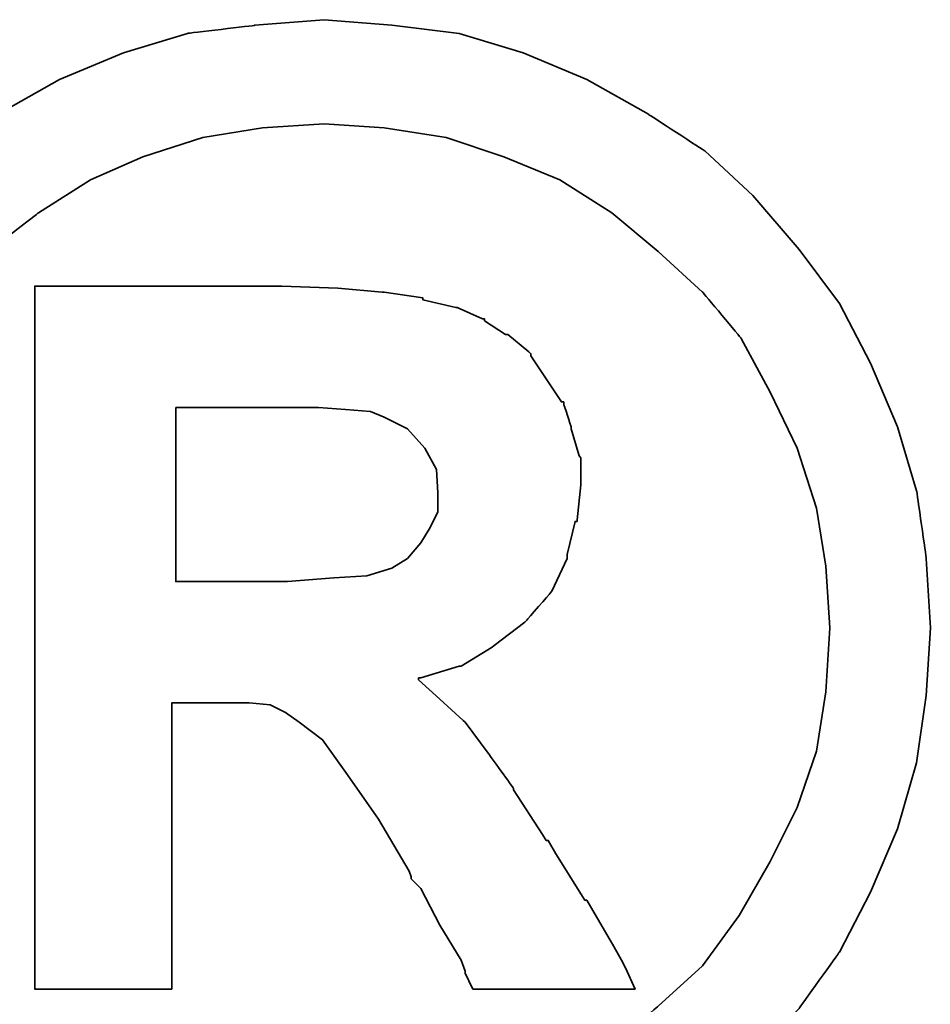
# Model space of a CAD drawing. Header units: millimetres. Extents: x 730 to 1015, y 385 to 481.
# Tile 13 of 47: x 937.608 to 937.802, y 411.982 to 412.193. Entities that reach past the tile are written whole.
import ezdxf

# ---------------------------------------------------------------- set-up
doc = ezdxf.new("R2010")
doc.units = ezdxf.units.MM
doc.header["$LTSCALE"] = 0.15
doc.layers.add('DIM', color=4, linetype='CONTINUOUS')
doc.layers.add('layer 1', color=7, linetype='CONTINUOUS')

# ---------------------------------------------------------------- blocks, each defined once
blk = doc.blocks.new('TBI MOTION logo(完整正式版)')
at = {"layer": 'layer 1', "color": 22, "lineweight": 35}
for points, knots in [([(-91.89366, 20.43624), (-91.89366, 20.43624), (-91.91351, 20.77862), (-91.91351, 20.77862), (-91.91351, 20.77862), (-91.91351, 20.77862), (-91.96114, 21.11206), (-91.96114, 21.11206), (-91.96114, 21.11206), (-91.96114, 21.11206), (-92.05641, 21.42764), (-92.05641, 21.42764), (-92.05641, 21.42764), (-92.05641, 21.42764), (-92.18939, 21.74124), (-92.18939, 21.74124), (-92.18939, 21.74124), (-92.18939, 21.74124), (-92.34222, 22.03697), (-92.34222, 22.03697), (-92.34222, 22.03697), (-92.34222, 22.03697), (-92.5407, 22.30294), (-92.5407, 22.30294), (-92.5407, 22.30294), (-92.5407, 22.30294), (-92.76895, 22.5689), (-92.76895, 22.5689), (-92.76895, 22.5689), (-92.76895, 22.5689), (-93.00713, 22.78921), (-93.00713, 22.78921), (-93.00713, 22.78921), (-93.00713, 22.78921), (-93.285, 22.96982), (-93.285, 22.96982), (-93.285, 22.96982), (-93.285, 22.96982), (-93.58867, 23.14051), (-93.58867, 23.14051), (-93.58867, 23.14051), (-93.58867, 23.14051), (-93.90227, 23.2735), (-93.90227, 23.2735), (-93.90227, 23.2735), (-93.90227, 23.2735), (-94.21785, 23.36877), (-94.21785, 23.36877), (-94.21785, 23.36877), (-94.21785, 23.36877), (-94.55129, 23.40846), (-94.55129, 23.40846), (-94.55129, 23.40846), (-94.55129, 23.40846), (-94.88474, 23.43625), (-94.88474, 23.43625), (-94.88474, 23.43625), (-94.88474, 23.43625), (-95.22612, 23.40846), (-95.22612, 23.40846), (-95.22612, 23.40846), (-95.22612, 23.40846), (-95.55956, 23.36877), (-95.55956, 23.36877), (-95.55956, 23.36877), (-95.55956, 23.36877), (-95.87515, 23.2735), (-95.87515, 23.2735), (-95.87515, 23.2735), (-95.87515, 23.2735), (-96.18973, 23.14051), (-96.18973, 23.14051), (-96.18973, 23.14051), (-96.18973, 23.14051), (-96.4944, 22.96982), (-96.4944, 22.96982), (-96.4944, 22.96982), (-96.4944, 22.96982), (-96.77028, 22.78921), (-96.77028, 22.78921), (-96.77028, 22.78921), (-96.77028, 22.78921), (-97.00846, 22.5689), (-97.00846, 22.5689), (-97.00846, 22.5689), (-97.00846, 22.5689), (-97.23671, 22.30294), (-97.23671, 22.30294), (-97.23671, 22.30294), (-97.23671, 22.30294), (-97.43618, 22.03697), (-97.43618, 22.03697), (-97.43618, 22.03697), (-97.43618, 22.03697), (-97.58901, 21.74124), (-97.58901, 21.74124), (-97.58901, 21.74124), (-97.58901, 21.74124), (-97.72298, 21.42764), (-97.72298, 21.42764), (-97.72298, 21.42764), (-97.72298, 21.42764), (-97.81825, 21.11206), (-97.81825, 21.11206), (-97.81825, 21.11206), (-97.81825, 21.11206), (-97.86589, 20.77862), (-97.86589, 20.77862), (-97.86589, 20.77862), (-97.86589, 20.77862), (-97.88375, 20.43624), (-97.88375, 20.43624), (-97.88375, 20.43624), (-97.88375, 20.43624), (-97.86589, 20.1028), (-97.86589, 20.1028), (-97.86589, 20.1028), (-97.86589, 20.1028), (-97.81825, 19.77035), (-97.81825, 19.77035), (-97.81825, 19.77035), (-97.81825, 19.77035), (-97.72298, 19.44583), (-97.72298, 19.44583), (-97.72298, 19.44583), (-97.72298, 19.44583), (-97.58901, 19.13224), (-97.58901, 19.13224), (-97.58901, 19.13224), (-97.58901, 19.13224), (-97.43618, 18.83749), (-97.43618, 18.83749), (-97.43618, 18.83749), (-97.43618, 18.83749), (-97.23671, 18.55963), (-97.23671, 18.55963), (-97.23671, 18.55963), (-97.23671, 18.55963), (-97.00846, 18.32145), (-97.00846, 18.32145), (-97.00846, 18.32145), (-97.00846, 18.32145), (-96.77028, 18.0932), (-96.77028, 18.0932), (-96.77028, 18.0932), (-96.77028, 18.0932), (-96.4944, 17.88381), (-96.4944, 17.88381), (-96.4944, 17.88381), (-96.4944, 17.88381), (-96.18973, 17.72205), (-96.18973, 17.72205), (-96.18973, 17.72205), (-96.18973, 17.72205), (-95.87515, 17.58906), (-95.87515, 17.58906), (-95.87515, 17.58906), (-95.87515, 17.58906), (-95.55956, 17.4938), (-95.55956, 17.4938), (-95.55956, 17.4938), (-95.55956, 17.4938), (-95.22612, 17.44616), (-95.22612, 17.44616), (-95.22612, 17.44616), (-95.22612, 17.44616), (-94.88474, 17.42631), (-94.88474, 17.42631), (-94.88474, 17.42631), (-94.88474, 17.42631), (-94.55129, 17.44616), (-94.55129, 17.44616), (-94.55129, 17.44616), (-94.55129, 17.44616), (-94.21785, 17.4938), (-94.21785, 17.4938), (-94.21785, 17.4938), (-94.21785, 17.4938), (-93.90227, 17.58906), (-93.90227, 17.58906), (-93.90227, 17.58906), (-93.90227, 17.58906), (-93.58867, 17.72205), (-93.58867, 17.72205), (-93.58867, 17.72205), (-93.58867, 17.72205), (-93.285, 17.88381), (-93.285, 17.88381), (-93.285, 17.88381), (-93.285, 17.88381), (-93.00713, 18.0932), (-93.00713, 18.0932), (-93.00713, 18.0932), (-93.00713, 18.0932), (-92.76895, 18.32145), (-92.76895, 18.32145), (-92.76895, 18.32145), (-92.76895, 18.32145), (-92.5407, 18.55963), (-92.5407, 18.55963), (-92.5407, 18.55963), (-92.5407, 18.55963), (-92.34222, 18.83749), (-92.34222, 18.83749), (-92.34222, 18.83749), (-92.34222, 18.83749), (-92.18939, 19.13224), (-92.18939, 19.13224), (-92.18939, 19.13224), (-92.18939, 19.13224), (-92.05641, 19.44583), (-92.05641, 19.44583), (-92.05641, 19.44583), (-92.05641, 19.44583), (-91.96114, 19.77035), (-91.96114, 19.77035), (-91.96114, 19.77035), (-91.96114, 19.77035), (-91.91351, 20.1028), (-91.91351, 20.1028), (-91.91351, 20.1028), (-91.91351, 20.1028), (-91.89366, 20.43624), (-91.89366, 20.43624)], [0, 0, 0, 0, 0.0178571, 0.0178571, 0.0178571, 0.0178572, 0.0357143, 0.0357143, 0.0357143, 0.0357143, 0.0535714, 0.0535714, 0.0535714, 0.0535714, 0.0714286, 0.0714286, 0.0714286, 0.0714286, 0.0892857, 0.0892857, 0.0892857, 0.0892857, 0.1071429, 0.1071429, 0.1071429, 0.1071429, 0.125, 0.125, 0.125, 0.125, 0.1428571, 0.1428571, 0.1428571, 0.1428572, 0.1607143, 0.1607143, 0.1607143, 0.1607143, 0.1785714, 0.1785714, 0.1785714, 0.1785714, 0.1964286, 0.1964286, 0.1964286, 0.1964286, 0.2142857, 0.2142857, 0.2142857, 0.2142857, 0.2321429, 0.2321429, 0.2321429, 0.2321429, 0.25, 0.25, 0.25, 0.25, 0.2678571, 0.2678571, 0.2678571, 0.2678572, 0.2857143, 0.2857143, 0.2857143, 0.2857143, 0.3035714, 0.3035714, 0.3035714, 0.3035714, 0.3214286, 0.3214286, 0.3214286, 0.3214286, 0.3392857, 0.3392857, 0.3392857, 0.3392857, 0.3571429, 0.3571429, 0.3571429, 0.3571429, 0.375, 0.375, 0.375, 0.375, 0.3928571, 0.3928571, 0.3928571, 0.3928572, 0.4107143, 0.4107143, 0.4107143, 0.4107143, 0.4285714, 0.4285714, 0.4285714, 0.4285714, 0.4464286, 0.4464286, 0.4464286, 0.4464286, 0.4642857, 0.4642857, 0.4642857, 0.4642857, 0.4821429, 0.4821429, 0.4821429, 0.4821429, 0.5, 0.5, 0.5, 0.5, 0.5178571, 0.5178571, 0.5178571, 0.5178572, 0.5357143, 0.5357143, 0.5357143, 0.5357143, 0.5535714, 0.5535714, 0.5535714, 0.5535714, 0.5714286, 0.5714286, 0.5714286, 0.5714286, 0.5892857, 0.5892857, 0.5892857, 0.5892857, 0.6071429, 0.6071429, 0.6071429, 0.6071429, 0.625, 0.625, 0.625, 0.625, 0.6428571, 0.6428571, 0.6428571, 0.6428572, 0.6607143, 0.6607143, 0.6607143, 0.6607143, 0.6785714, 0.6785714, 0.6785714, 0.6785714, 0.6964286, 0.6964286, 0.6964286, 0.6964286, 0.7142857, 0.7142857, 0.7142857, 0.7142857, 0.7321429, 0.7321429, 0.7321429, 0.7321429, 0.75, 0.75, 0.75, 0.75, 0.7678571, 0.7678571, 0.7678571, 0.7678572, 0.7857143, 0.7857143, 0.7857143, 0.7857143, 0.8035714, 0.8035714, 0.8035714, 0.8035714, 0.8214286, 0.8214286, 0.8214286, 0.8214286, 0.8392857, 0.8392857, 0.8392857, 0.8392857, 0.8571429, 0.8571429, 0.8571429, 0.8571429, 0.875, 0.875, 0.875, 0.875, 0.8928571, 0.8928571, 0.8928571, 0.8928572, 0.9107143, 0.9107143, 0.9107143, 0.9107143, 0.9285714, 0.9285714, 0.9285714, 0.9285714, 0.9464286, 0.9464286, 0.9464286, 0.9464286, 0.9642857, 0.9642857, 0.9642857, 0.9642857, 0.9821429, 0.9821429, 0.9821429, 0.9821429, 1, 1, 1, 1]), ([(-92.38986, 20.43624), (-92.38986, 20.43624), (-92.40871, 20.74091), (-92.40871, 20.74091), (-92.40871, 20.74091), (-92.40871, 20.74091), (-92.45536, 21.02672), (-92.45536, 21.02672), (-92.45536, 21.02672), (-92.45536, 21.02672), (-92.55063, 21.32245), (-92.55063, 21.32245), (-92.55063, 21.32245), (-92.55063, 21.32245), (-92.68361, 21.59833), (-92.68361, 21.59833), (-92.68361, 21.59833), (-92.68361, 21.59833), (-92.82651, 21.86429), (-92.82651, 21.86429), (-92.82651, 21.86429), (-92.82651, 21.86429), (-93.01705, 22.09255), (-93.01705, 22.09255), (-93.01705, 22.09255), (-93.01705, 22.09255), (-93.23736, 22.29301), (-93.23736, 22.29301), (-93.23736, 22.29301), (-93.23736, 22.29301), (-93.46561, 22.48355), (-93.46561, 22.48355), (-93.46561, 22.48355), (-93.46561, 22.48355), (-93.72165, 22.6463), (-93.72165, 22.6463), (-93.72165, 22.6463), (-93.72165, 22.6463), (-93.99754, 22.75944), (-93.99754, 22.75944), (-93.99754, 22.75944), (-93.99754, 22.75944), (-94.28335, 22.85471), (-94.28335, 22.85471), (-94.28335, 22.85471), (-94.28335, 22.85471), (-94.589, 22.90234), (-94.589, 22.90234), (-94.589, 22.90234), (-94.589, 22.90234), (-94.88474, 22.92219), (-94.88474, 22.92219), (-94.88474, 22.92219), (-94.88474, 22.92219), (-95.1894, 22.90234), (-95.1894, 22.90234), (-95.1894, 22.90234), (-95.1894, 22.90234), (-95.48315, 22.85471), (-95.48315, 22.85471), (-95.48315, 22.85471), (-95.48315, 22.85471), (-95.77988, 22.75944), (-95.77988, 22.75944), (-95.77988, 22.75944), (-95.77988, 22.75944), (-96.03691, 22.6463), (-96.03691, 22.6463), (-96.03691, 22.6463), (-96.03691, 22.6463), (-96.29394, 22.48355), (-96.29394, 22.48355), (-96.29394, 22.48355), (-96.29394, 22.48355), (-96.54203, 22.29301), (-96.54203, 22.29301), (-96.54203, 22.29301), (-96.54203, 22.29301), (-96.75937, 22.09255), (-96.75937, 22.09255), (-96.75937, 22.09255), (-96.75937, 22.09255), (-96.9509, 21.86429), (-96.9509, 21.86429), (-96.9509, 21.86429), (-96.9509, 21.86429), (-97.0938, 21.59833), (-97.0938, 21.59833), (-97.0938, 21.59833), (-97.0938, 21.59833), (-97.21686, 21.32245), (-97.21686, 21.32245), (-97.21686, 21.32245), (-97.21686, 21.32245), (-97.32206, 21.02672), (-97.32206, 21.02672), (-97.32206, 21.02672), (-97.32206, 21.02672), (-97.36076, 20.74091), (-97.36076, 20.74091), (-97.36076, 20.74091), (-97.36076, 20.74091), (-97.37961, 20.43624), (-97.37961, 20.43624), (-97.37961, 20.43624), (-97.37961, 20.43624), (-97.36076, 20.12165), (-97.36076, 20.12165), (-97.36076, 20.12165), (-97.36076, 20.12165), (-97.32206, 19.82791), (-97.32206, 19.82791), (-97.32206, 19.82791), (-97.32206, 19.82791), (-97.21686, 19.55102), (-97.21686, 19.55102), (-97.21686, 19.55102), (-97.21686, 19.55102), (-97.0938, 19.28407), (-97.0938, 19.28407), (-97.0938, 19.28407), (-97.0938, 19.28407), (-96.94098, 19.01811), (-96.94098, 19.01811), (-96.94098, 19.01811), (-96.94098, 19.01811), (-96.75937, 18.77001), (-96.75937, 18.77001), (-96.75937, 18.77001), (-96.75937, 18.77001), (-96.54203, 18.56955), (-96.54203, 18.56955), (-96.54203, 18.56955), (-96.54203, 18.56955), (-96.29394, 18.37901), (-96.29394, 18.37901), (-96.29394, 18.37901), (-96.29394, 18.37901), (-96.03691, 18.21725), (-96.03691, 18.21725), (-96.03691, 18.21725), (-96.03691, 18.21725), (-95.77988, 18.10412), (-95.77988, 18.10412), (-95.77988, 18.10412), (-95.77988, 18.10412), (-95.48315, 18.00786), (-95.48315, 18.00786), (-95.48315, 18.00786), (-95.48315, 18.00786), (-95.1894, 17.96022), (-95.1894, 17.96022), (-95.1894, 17.96022), (-95.1894, 17.96022), (-94.88474, 17.94137), (-94.88474, 17.94137), (-94.88474, 17.94137), (-94.88474, 17.94137), (-94.589, 17.96022), (-94.589, 17.96022), (-94.589, 17.96022), (-94.589, 17.96022), (-94.28335, 18.00786), (-94.28335, 18.00786), (-94.28335, 18.00786), (-94.28335, 18.00786), (-93.99754, 18.10412), (-93.99754, 18.10412), (-93.99754, 18.10412), (-93.99754, 18.10412), (-93.72165, 18.21725), (-93.72165, 18.21725), (-93.72165, 18.21725), (-93.72165, 18.21725), (-93.46561, 18.37901), (-93.46561, 18.37901), (-93.46561, 18.37901), (-93.46561, 18.37901), (-93.23736, 18.56955), (-93.23736, 18.56955), (-93.23736, 18.56955), (-93.23736, 18.56955), (-93.01705, 18.77001), (-93.01705, 18.77001), (-93.01705, 18.77001), (-93.01705, 18.77001), (-92.83644, 19.01811), (-92.83644, 19.01811), (-92.83644, 19.01811), (-92.83644, 19.01811), (-92.68361, 19.28407), (-92.68361, 19.28407), (-92.68361, 19.28407), (-92.68361, 19.28407), (-92.55063, 19.55102), (-92.55063, 19.55102), (-92.55063, 19.55102), (-92.55063, 19.55102), (-92.45536, 19.82791), (-92.45536, 19.82791), (-92.45536, 19.82791), (-92.45536, 19.82791), (-92.40871, 20.12165), (-92.40871, 20.12165), (-92.40871, 20.12165), (-92.40871, 20.12165), (-92.38986, 20.43624), (-92.38986, 20.43624)], [0, 0, 0, 0, 0.0192308, 0.0192308, 0.0192308, 0.0192308, 0.0384615, 0.0384615, 0.0384615, 0.0384615, 0.0576923, 0.0576923, 0.0576923, 0.0576923, 0.0769231, 0.0769231, 0.0769231, 0.0769231, 0.0961538, 0.0961538, 0.0961538, 0.0961539, 0.1153846, 0.1153846, 0.1153846, 0.1153846, 0.1346154, 0.1346154, 0.1346154, 0.1346154, 0.1538462, 0.1538462, 0.1538462, 0.1538462, 0.1730769, 0.1730769, 0.1730769, 0.1730769, 0.1923077, 0.1923077, 0.1923077, 0.1923077, 0.2115385, 0.2115385, 0.2115385, 0.2115385, 0.2307692, 0.2307692, 0.2307692, 0.2307692, 0.25, 0.25, 0.25, 0.25, 0.2692308, 0.2692308, 0.2692308, 0.2692308, 0.2884615, 0.2884615, 0.2884615, 0.2884615, 0.3076923, 0.3076923, 0.3076923, 0.3076923, 0.3269231, 0.3269231, 0.3269231, 0.3269231, 0.3461538, 0.3461538, 0.3461538, 0.3461539, 0.3653846, 0.3653846, 0.3653846, 0.3653846, 0.3846154, 0.3846154, 0.3846154, 0.3846154, 0.4038462, 0.4038462, 0.4038462, 0.4038462, 0.4230769, 0.4230769, 0.4230769, 0.4230769, 0.4423077, 0.4423077, 0.4423077, 0.4423077, 0.4615385, 0.4615385, 0.4615385, 0.4615385, 0.4807692, 0.4807692, 0.4807692, 0.4807692, 0.5, 0.5, 0.5, 0.5, 0.5192308, 0.5192308, 0.5192308, 0.5192308, 0.5384615, 0.5384615, 0.5384615, 0.5384615, 0.5576923, 0.5576923, 0.5576923, 0.5576923, 0.5769231, 0.5769231, 0.5769231, 0.5769231, 0.5961538, 0.5961538, 0.5961538, 0.5961539, 0.6153846, 0.6153846, 0.6153846, 0.6153846, 0.6346154, 0.6346154, 0.6346154, 0.6346154, 0.6538462, 0.6538462, 0.6538462, 0.6538462, 0.6730769, 0.6730769, 0.6730769, 0.6730769, 0.6923077, 0.6923077, 0.6923077, 0.6923077, 0.7115385, 0.7115385, 0.7115385, 0.7115385, 0.7307692, 0.7307692, 0.7307692, 0.7307692, 0.75, 0.75, 0.75, 0.75, 0.7692308, 0.7692308, 0.7692308, 0.7692308, 0.7884615, 0.7884615, 0.7884615, 0.7884615, 0.8076923, 0.8076923, 0.8076923, 0.8076923, 0.8269231, 0.8269231, 0.8269231, 0.8269231, 0.8461538, 0.8461538, 0.8461538, 0.8461539, 0.8653846, 0.8653846, 0.8653846, 0.8653846, 0.8846154, 0.8846154, 0.8846154, 0.8846154, 0.9038462, 0.9038462, 0.9038462, 0.9038462, 0.9230769, 0.9230769, 0.9230769, 0.9230769, 0.9423077, 0.9423077, 0.9423077, 0.9423077, 0.9615385, 0.9615385, 0.9615385, 0.9615385, 0.9807692, 0.9807692, 0.9807692, 0.9807692, 1, 1, 1, 1]), ([(-96.31279, 18.7323), (-96.31279, 18.7323), (-96.31279, 18.77001), (-96.31279, 18.77001), (-96.31279, 18.77001), (-96.31279, 18.77001), (-96.31279, 18.87422), (-96.31279, 18.87422), (-96.31279, 18.87422), (-96.31279, 18.87422), (-96.31279, 19.04689), (-96.31279, 19.04689), (-96.31279, 19.04689), (-96.31279, 19.04689), (-96.31279, 19.25529), (-96.31279, 19.25529), (-96.31279, 19.25529), (-96.31279, 19.25529), (-96.31279, 19.5024), (-96.31279, 19.5024), (-96.31279, 19.5024), (-96.31279, 19.5024), (-96.31279, 19.77035), (-96.31279, 19.77035), (-96.31279, 19.77035), (-96.31279, 19.77035), (-96.31279, 20.37868), (-96.31279, 20.37868), (-96.31279, 20.37868), (-96.31279, 20.37868), (-96.31279, 20.98801), (-96.31279, 20.98801), (-96.31279, 20.98801), (-96.31279, 20.98801), (-96.31279, 21.27482), (-96.31279, 21.27482), (-96.31279, 21.27482), (-96.31279, 21.27482), (-96.31279, 21.52291), (-96.31279, 21.52291), (-96.31279, 21.52291), (-96.31279, 21.52291), (-96.31279, 21.75017), (-96.31279, 21.75017), (-96.31279, 21.75017), (-96.31279, 21.75017), (-96.31279, 21.90399), (-96.31279, 21.90399), (-96.31279, 21.90399), (-96.31279, 21.90399), (-96.31279, 22.0072), (-96.31279, 22.0072), (-96.31279, 22.0072), (-96.31279, 22.0072), (-96.31279, 22.04689), (-96.31279, 22.04689), (-96.31279, 22.04689), (-96.31279, 22.04689), (-96.31279, 22.12232), (-96.31279, 22.12232), (-96.31279, 22.12232), (-96.31279, 22.12232), (-96.2463, 22.12232), (-96.2463, 22.12232), (-96.2463, 22.12232), (-96.2463, 22.12232), (-96.22645, 22.12232), (-96.22645, 22.12232), (-96.22645, 22.12232), (-96.22645, 22.12232), (-96.18973, 22.12232), (-96.18973, 22.12232), (-96.18973, 22.12232), (-96.18973, 22.12232), (-96.05576, 22.12232), (-96.05576, 22.12232), (-96.05576, 22.12232), (-96.05576, 22.12232), (-95.87515, 22.12232), (-95.87515, 22.12232), (-95.87515, 22.12232), (-95.87515, 22.12232), (-95.66476, 22.12232), (-95.66476, 22.12232), (-95.66476, 22.12232), (-95.66476, 22.12232), (-95.44643, 22.12232), (-95.44643, 22.12232), (-95.44643, 22.12232), (-95.44643, 22.12232), (-95.27375, 22.12232), (-95.27375, 22.12232), (-95.27375, 22.12232), (-95.27375, 22.12232), (-95.15963, 22.12232), (-95.15963, 22.12232), (-95.15963, 22.12232), (-95.15963, 22.12232), (-95.12291, 22.12232), (-95.12291, 22.12232), (-95.12291, 22.12232), (-95.12291, 22.12232), (-95.10306, 22.12232), (-95.10306, 22.12232), (-95.10306, 22.12232), (-95.10306, 22.12232), (-95.09314, 22.12232), (-95.09314, 22.12232), (-95.09314, 22.12232), (-95.09314, 22.12232), (-94.81725, 22.1124), (-94.81725, 22.1124), (-94.81725, 22.1124), (-94.81725, 22.1124), (-94.59893, 22.09255), (-94.59893, 22.09255), (-94.59893, 22.09255), (-94.59893, 22.09255), (-94.589, 22.09255), (-94.589, 22.09255), (-94.589, 22.09255), (-94.589, 22.09255), (-94.39846, 22.06476), (-94.39846, 22.06476), (-94.39846, 22.06476), (-94.39846, 22.06476), (-94.39846, 22.05483), (-94.39846, 22.05483), (-94.39846, 22.05483), (-94.39846, 22.05483), (-94.23571, 22.01713), (-94.23571, 22.01713), (-94.23571, 22.01713), (-94.23571, 22.01713), (-94.22777, 22.01713), (-94.22777, 22.01713), (-94.22777, 22.01713), (-94.22777, 22.01713), (-94.10273, 21.96056), (-94.10273, 21.96056), (-94.10273, 21.96056), (-94.10273, 21.96056), (-94.09281, 21.96056), (-94.09281, 21.96056), (-94.09281, 21.96056), (-94.09281, 21.96056), (-94.09281, 21.95162), (-94.09281, 21.95162), (-94.09281, 21.95162), (-94.09281, 21.95162), (-93.9896, 21.88415), (-93.9896, 21.88415), (-93.9896, 21.88415), (-93.9896, 21.88415), (-93.97868, 21.88415), (-93.97868, 21.88415), (-93.97868, 21.88415), (-93.97868, 21.88415), (-93.87448, 21.79781), (-93.87448, 21.79781), (-93.87448, 21.79781), (-93.87448, 21.79781), (-93.86456, 21.78888), (-93.86456, 21.78888), (-93.86456, 21.78888), (-93.86456, 21.78888), (-93.86456, 21.77895), (-93.86456, 21.77895), (-93.86456, 21.77895), (-93.86456, 21.77895), (-93.78913, 21.66483), (-93.78913, 21.66483), (-93.78913, 21.66483), (-93.78913, 21.66483), (-93.71371, 21.5507), (-93.71371, 21.5507), (-93.71371, 21.5507), (-93.71371, 21.5507), (-93.7028, 21.5507), (-93.7028, 21.5507), (-93.7028, 21.5507), (-93.7028, 21.5507), (-93.7028, 21.54078), (-93.7028, 21.54078), (-93.7028, 21.54078), (-93.7028, 21.54078), (-93.66608, 21.42764), (-93.66608, 21.42764), (-93.66608, 21.42764), (-93.66608, 21.42764), (-93.66608, 21.41772), (-93.66608, 21.41772), (-93.66608, 21.41772), (-93.66608, 21.41772), (-93.62638, 21.28474), (-93.62638, 21.28474), (-93.62638, 21.28474), (-93.62638, 21.28474), (-93.61844, 21.27482), (-93.61844, 21.27482), (-93.61844, 21.27482), (-93.61844, 21.27482), (-93.61844, 21.14977), (-93.61844, 21.14977), (-93.61844, 21.14977), (-93.61844, 21.14977), (-93.61844, 21.14183), (-93.61844, 21.14183), (-93.61844, 21.14183), (-93.61844, 21.14183), (-93.6363, 20.96915), (-93.6363, 20.96915), (-93.6363, 20.96915), (-93.6363, 20.96915), (-93.6363, 20.96122), (-93.6363, 20.96122), (-93.6363, 20.96122), (-93.6363, 20.96122), (-93.64623, 20.96122), (-93.64623, 20.96122), (-93.64623, 20.96122), (-93.64623, 20.96122), (-93.68493, 20.79847), (-93.68493, 20.79847), (-93.68493, 20.79847), (-93.68493, 20.79847), (-93.68493, 20.78854), (-93.68493, 20.78854), (-93.68493, 20.78854), (-93.68493, 20.78854), (-93.68493, 20.77862), (-93.68493, 20.77862), (-93.68493, 20.77862), (-93.68493, 20.77862), (-93.76135, 20.61785), (-93.76135, 20.61785), (-93.76135, 20.61785), (-93.76135, 20.61785), (-93.76929, 20.60693), (-93.76929, 20.60693), (-93.76929, 20.60693), (-93.76929, 20.60693), (-93.8844, 20.47495), (-93.8844, 20.47495), (-93.8844, 20.47495), (-93.8844, 20.47495), (-93.89433, 20.46502), (-93.89433, 20.46502), (-93.89433, 20.46502), (-93.89433, 20.46502), (-94.04517, 20.34991), (-94.04517, 20.34991), (-94.04517, 20.34991), (-94.04517, 20.34991), (-94.05509, 20.34197), (-94.05509, 20.34197), (-94.05509, 20.34197), (-94.05509, 20.34197), (-94.20792, 20.2467), (-94.20792, 20.2467), (-94.20792, 20.2467), (-94.20792, 20.2467), (-94.21785, 20.2467), (-94.21785, 20.2467), (-94.21785, 20.2467), (-94.21785, 20.2467), (-94.40839, 20.18913), (-94.40839, 20.18913), (-94.40839, 20.18913), (-94.40839, 20.18913), (-94.41831, 20.18913), (-94.41831, 20.18913), (-94.41831, 20.18913), (-94.41831, 20.18913), (-94.41831, 20.17921), (-94.41831, 20.17921), (-94.41831, 20.17921), (-94.41831, 20.17921), (-94.31312, 20.08394), (-94.31312, 20.08394), (-94.31312, 20.08394), (-94.31312, 20.08394), (-94.198, 19.97875), (-94.198, 19.97875), (-94.198, 19.97875), (-94.198, 19.97875), (-94.18907, 19.97081), (-94.18907, 19.97081), (-94.18907, 19.97081), (-94.18907, 19.97081), (-94.07494, 19.81798), (-94.07494, 19.81798), (-94.07494, 19.81798), (-94.07494, 19.81798), (-93.9499, 19.6453), (-93.9499, 19.6453), (-93.9499, 19.6453), (-93.9499, 19.6453), (-93.9499, 19.63736), (-93.9499, 19.63736), (-93.9499, 19.63736), (-93.9499, 19.63736), (-93.80799, 19.41705), (-93.80799, 19.41705), (-93.80799, 19.41705), (-93.80799, 19.41705), (-93.78913, 19.38828), (-93.78913, 19.38828), (-93.78913, 19.38828), (-93.78913, 19.38828), (-93.77921, 19.38828), (-93.77921, 19.38828), (-93.77921, 19.38828), (-93.77921, 19.38828), (-93.7415, 19.32178), (-93.7415, 19.32178), (-93.7415, 19.32178), (-93.7415, 19.32178), (-93.59859, 19.09353), (-93.59859, 19.09353), (-93.59859, 19.09353), (-93.59859, 19.09353), (-93.58867, 19.09353), (-93.58867, 19.09353), (-93.58867, 19.09353), (-93.58867, 19.09353), (-93.45569, 18.86528), (-93.45569, 18.86528), (-93.45569, 18.86528), (-93.45569, 18.86528), (-93.41798, 18.7978), (-93.41798, 18.7978), (-93.41798, 18.7978), (-93.41798, 18.7978), (-93.39813, 18.76009), (-93.39813, 18.76009), (-93.39813, 18.76009), (-93.39813, 18.76009), (-93.3505, 18.6549), (-93.3505, 18.6549), (-93.3505, 18.6549), (-93.3505, 18.6549), (-93.45569, 18.6549), (-93.45569, 18.6549), (-93.45569, 18.6549), (-93.45569, 18.6549), (-93.47454, 18.6549), (-93.47454, 18.6549), (-93.47454, 18.6549), (-93.47454, 18.6549), (-93.56088, 18.6549), (-93.56088, 18.6549), (-93.56088, 18.6549), (-93.56088, 18.6549), (-93.78913, 18.6549), (-93.78913, 18.6549), (-93.78913, 18.6549), (-93.78913, 18.6549), (-94.01738, 18.6549), (-94.01738, 18.6549), (-94.01738, 18.6549), (-94.01738, 18.6549), (-94.09281, 18.6549), (-94.09281, 18.6549), (-94.09281, 18.6549), (-94.09281, 18.6549), (-94.11265, 18.6549), (-94.11265, 18.6549), (-94.11265, 18.6549), (-94.11265, 18.6549), (-94.15036, 18.6549), (-94.15036, 18.6549), (-94.15036, 18.6549), (-94.15036, 18.6549), (-94.17021, 18.69459), (-94.17021, 18.69459), (-94.17021, 18.69459), (-94.17021, 18.69459), (-94.18907, 18.7323), (-94.18907, 18.7323), (-94.18907, 18.7323), (-94.18907, 18.7323), (-94.18907, 18.74223), (-94.18907, 18.74223), (-94.18907, 18.74223), (-94.18907, 18.74223), (-94.20792, 18.7978), (-94.20792, 18.7978), (-94.20792, 18.7978), (-94.20792, 18.7978), (-94.31312, 18.97048), (-94.31312, 18.97048), (-94.31312, 18.97048), (-94.31312, 18.97048), (-94.40839, 19.1501), (-94.40839, 19.1501), (-94.40839, 19.1501), (-94.40839, 19.1501), (-94.4461, 19.1888), (-94.4461, 19.1888), (-94.4461, 19.1888), (-94.4461, 19.1888), (-94.45602, 19.19873), (-94.45602, 19.19873), (-94.45602, 19.19873), (-94.45602, 19.19873), (-94.45602, 19.20766), (-94.45602, 19.20766), (-94.45602, 19.20766), (-94.45602, 19.20766), (-94.46595, 19.23644), (-94.46595, 19.23644), (-94.46595, 19.23644), (-94.46595, 19.23644), (-94.61679, 19.49347), (-94.61679, 19.49347), (-94.61679, 19.49347), (-94.61679, 19.49347), (-94.76962, 19.7118), (-94.76962, 19.7118), (-94.76962, 19.7118), (-94.76962, 19.7118), (-94.89268, 19.88447), (-94.89268, 19.88447), (-94.89268, 19.88447), (-94.89268, 19.88447), (-95.00779, 19.97081), (-95.00779, 19.97081), (-95.00779, 19.97081), (-95.00779, 19.97081), (-95.07528, 20.01845), (-95.07528, 20.01845), (-95.07528, 20.01845), (-95.07528, 20.01845), (-95.1507, 20.05616), (-95.1507, 20.05616), (-95.1507, 20.05616), (-95.1507, 20.05616), (-95.2549, 20.06608), (-95.2549, 20.06608), (-95.2549, 20.06608), (-95.2549, 20.06608), (-95.38887, 20.06608), (-95.38887, 20.06608), (-95.38887, 20.06608), (-95.38887, 20.06608), (-95.40872, 20.06608), (-95.40872, 20.06608), (-95.40872, 20.06608), (-95.40872, 20.06608), (-95.42658, 20.06608), (-95.42658, 20.06608), (-95.42658, 20.06608), (-95.42658, 20.06608), (-95.5417, 20.06608), (-95.5417, 20.06608), (-95.5417, 20.06608), (-95.5417, 20.06608), (-95.63697, 20.06608), (-95.63697, 20.06608), (-95.63697, 20.06608), (-95.63697, 20.06608), (-95.63697, 19.99761), (-95.63697, 19.99761), (-95.63697, 19.99761), (-95.63697, 19.99761), (-95.63697, 19.92318), (-95.63697, 19.92318), (-95.63697, 19.92318), (-95.63697, 19.92318), (-95.63697, 19.69294), (-95.63697, 19.69294), (-95.63697, 19.69294), (-95.63697, 19.69294), (-95.63697, 19.44583), (-95.63697, 19.44583), (-95.63697, 19.44583), (-95.63697, 19.44583), (-95.63697, 19.17888), (-95.63697, 19.17888), (-95.63697, 19.17888), (-95.63697, 19.17888), (-95.63697, 18.96055), (-95.63697, 18.96055), (-95.63697, 18.96055), (-95.63697, 18.96055), (-95.63697, 18.87422), (-95.63697, 18.87422), (-95.63697, 18.87422), (-95.63697, 18.87422), (-95.63697, 18.80773), (-95.63697, 18.80773), (-95.63697, 18.80773), (-95.63697, 18.80773), (-95.63697, 18.75017), (-95.63697, 18.75017), (-95.63697, 18.75017), (-95.63697, 18.75017), (-95.63697, 18.7323), (-95.63697, 18.7323), (-95.63697, 18.7323), (-95.63697, 18.7323), (-95.63697, 18.6549), (-95.63697, 18.6549), (-95.63697, 18.6549), (-95.63697, 18.6549), (-95.70247, 18.6549), (-95.70247, 18.6549), (-95.70247, 18.6549), (-95.70247, 18.6549), (-95.72232, 18.6549), (-95.72232, 18.6549), (-95.72232, 18.6549), (-95.72232, 18.6549), (-95.77988, 18.6549), (-95.77988, 18.6549), (-95.77988, 18.6549), (-95.77988, 18.6549), (-95.97835, 18.6549), (-95.97835, 18.6549), (-95.97835, 18.6549), (-95.97835, 18.6549), (-96.15103, 18.6549), (-96.15103, 18.6549), (-96.15103, 18.6549), (-96.15103, 18.6549), (-96.2076, 18.6549), (-96.2076, 18.6549), (-96.2076, 18.6549), (-96.2076, 18.6549), (-96.2463, 18.6549), (-96.2463, 18.6549), (-96.2463, 18.6549), (-96.2463, 18.6549), (-96.31279, 18.6549), (-96.31279, 18.6549), (-96.31279, 18.6549), (-96.31279, 18.6549), (-96.31279, 18.7323), (-96.31279, 18.7323)], [0, 0, 0, 0, 0.0074074, 0.0074074, 0.0074074, 0.0074074, 0.0148148, 0.0148148, 0.0148148, 0.0148148, 0.0222222, 0.0222222, 0.0222222, 0.0222222, 0.0296296, 0.0296296, 0.0296296, 0.0296296, 0.037037, 0.037037, 0.037037, 0.037037, 0.0444444, 0.0444444, 0.0444444, 0.0444445, 0.0518519, 0.0518519, 0.0518519, 0.0518519, 0.0592593, 0.0592593, 0.0592593, 0.0592593, 0.0666667, 0.0666667, 0.0666667, 0.0666667, 0.0740741, 0.0740741, 0.0740741, 0.0740741, 0.0814815, 0.0814815, 0.0814815, 0.0814815, 0.0888889, 0.0888889, 0.0888889, 0.0888889, 0.0962963, 0.0962963, 0.0962963, 0.0962963, 0.1037037, 0.1037037, 0.1037037, 0.1037037, 0.1111111, 0.1111111, 0.1111111, 0.1111111, 0.1185185, 0.1185185, 0.1185185, 0.1185185, 0.1259259, 0.1259259, 0.1259259, 0.1259259, 0.1333333, 0.1333333, 0.1333333, 0.1333333, 0.1407407, 0.1407407, 0.1407407, 0.1407408, 0.1481481, 0.1481481, 0.1481481, 0.1481482, 0.1555556, 0.1555556, 0.1555556, 0.1555556, 0.162963, 0.162963, 0.162963, 0.162963, 0.1703704, 0.1703704, 0.1703704, 0.1703704, 0.1777778, 0.1777778, 0.1777778, 0.1777778, 0.1851852, 0.1851852, 0.1851852, 0.1851852, 0.1925926, 0.1925926, 0.1925926, 0.1925926, 0.2, 0.2, 0.2, 0.2, 0.2074074, 0.2074074, 0.2074074, 0.2074074, 0.2148148, 0.2148148, 0.2148148, 0.2148148, 0.2222222, 0.2222222, 0.2222222, 0.2222222, 0.2296296, 0.2296296, 0.2296296, 0.2296296, 0.237037, 0.237037, 0.237037, 0.237037, 0.2444444, 0.2444444, 0.2444444, 0.2444445, 0.2518519, 0.2518519, 0.2518519, 0.2518519, 0.2592593, 0.2592593, 0.2592593, 0.2592593, 0.2666667, 0.2666667, 0.2666667, 0.2666667, 0.2740741, 0.2740741, 0.2740741, 0.2740741, 0.2814815, 0.2814815, 0.2814815, 0.2814815, 0.2888889, 0.2888889, 0.2888889, 0.2888889, 0.2962963, 0.2962963, 0.2962963, 0.2962963, 0.3037037, 0.3037037, 0.3037037, 0.3037037, 0.3111111, 0.3111111, 0.3111111, 0.3111111, 0.3185185, 0.3185185, 0.3185185, 0.3185185, 0.3259259, 0.3259259, 0.3259259, 0.3259259, 0.3333333, 0.3333333, 0.3333333, 0.3333333, 0.3407407, 0.3407407, 0.3407407, 0.3407408, 0.3481481, 0.3481481, 0.3481481, 0.3481482, 0.3555556, 0.3555556, 0.3555556, 0.3555556, 0.362963, 0.362963, 0.362963, 0.362963, 0.3703704, 0.3703704, 0.3703704, 0.3703704, 0.3777778, 0.3777778, 0.3777778, 0.3777778, 0.3851852, 0.3851852, 0.3851852, 0.3851852, 0.3925926, 0.3925926, 0.3925926, 0.3925926, 0.4, 0.4, 0.4, 0.4, 0.4074074, 0.4074074, 0.4074074, 0.4074074, 0.4148148, 0.4148148, 0.4148148, 0.4148148, 0.4222222, 0.4222222, 0.4222222, 0.4222222, 0.4296296, 0.4296296, 0.4296296, 0.4296296, 0.437037, 0.437037, 0.437037, 0.437037, 0.4444444, 0.4444444, 0.4444444, 0.4444445, 0.4518519, 0.4518519, 0.4518519, 0.4518519, 0.4592593, 0.4592593, 0.4592593, 0.4592593, 0.4666667, 0.4666667, 0.4666667, 0.4666667, 0.4740741, 0.4740741, 0.4740741, 0.4740741, 0.4814815, 0.4814815, 0.4814815, 0.4814815, 0.4888889, 0.4888889, 0.4888889, 0.4888889, 0.4962963, 0.4962963, 0.4962963, 0.4962963, 0.5037037, 0.5037037, 0.5037037, 0.5037037, 0.5111111, 0.5111111, 0.5111111, 0.5111111, 0.5185185, 0.5185185, 0.5185185, 0.5185185, 0.5259259, 0.5259259, 0.5259259, 0.5259259, 0.5333333, 0.5333333, 0.5333333, 0.5333333, 0.5407407, 0.5407407, 0.5407407, 0.5407408, 0.5481481, 0.5481481, 0.5481481, 0.5481482, 0.5555556, 0.5555556, 0.5555556, 0.5555556, 0.562963, 0.562963, 0.562963, 0.562963, 0.5703704, 0.5703704, 0.5703704, 0.5703704, 0.5777778, 0.5777778, 0.5777778, 0.5777778, 0.5851852, 0.5851852, 0.5851852, 0.5851852, 0.5925926, 0.5925926, 0.5925926, 0.5925926, 0.6, 0.6, 0.6, 0.6, 0.6074074, 0.6074074, 0.6074074, 0.6074074, 0.6148148, 0.6148148, 0.6148148, 0.6148148, 0.6222222, 0.6222222, 0.6222222, 0.6222222, 0.6296296, 0.6296296, 0.6296296, 0.6296296, 0.637037, 0.637037, 0.637037, 0.637037, 0.6444444, 0.6444444, 0.6444444, 0.6444445, 0.6518519, 0.6518519, 0.6518519, 0.6518519, 0.6592593, 0.6592593, 0.6592593, 0.6592593, 0.6666667, 0.6666667, 0.6666667, 0.6666667, 0.6740741, 0.6740741, 0.6740741, 0.6740741, 0.6814815, 0.6814815, 0.6814815, 0.6814815, 0.6888889, 0.6888889, 0.6888889, 0.6888889, 0.6962963, 0.6962963, 0.6962963, 0.6962963, 0.7037037, 0.7037037, 0.7037037, 0.7037037, 0.7111111, 0.7111111, 0.7111111, 0.7111111, 0.7185185, 0.7185185, 0.7185185, 0.7185185, 0.7259259, 0.7259259, 0.7259259, 0.7259259, 0.7333333, 0.7333333, 0.7333333, 0.7333333, 0.7407407, 0.7407407, 0.7407407, 0.7407408, 0.7481481, 0.7481481, 0.7481481, 0.7481482, 0.7555556, 0.7555556, 0.7555556, 0.7555556, 0.762963, 0.762963, 0.762963, 0.762963, 0.7703704, 0.7703704, 0.7703704, 0.7703704, 0.7777778, 0.7777778, 0.7777778, 0.7777778, 0.7851852, 0.7851852, 0.7851852, 0.7851852, 0.7925926, 0.7925926, 0.7925926, 0.7925926, 0.8, 0.8, 0.8, 0.8, 0.8074074, 0.8074074, 0.8074074, 0.8074074, 0.8148148, 0.8148148, 0.8148148, 0.8148148, 0.8222222, 0.8222222, 0.8222222, 0.8222222, 0.8296296, 0.8296296, 0.8296296, 0.8296296, 0.837037, 0.837037, 0.837037, 0.837037, 0.8444444, 0.8444444, 0.8444444, 0.8444445, 0.8518519, 0.8518519, 0.8518519, 0.8518519, 0.8592593, 0.8592593, 0.8592593, 0.8592593, 0.8666667, 0.8666667, 0.8666667, 0.8666667, 0.8740741, 0.8740741, 0.8740741, 0.8740741, 0.8814815, 0.8814815, 0.8814815, 0.8814815, 0.8888889, 0.8888889, 0.8888889, 0.8888889, 0.8962963, 0.8962963, 0.8962963, 0.8962963, 0.9037037, 0.9037037, 0.9037037, 0.9037037, 0.9111111, 0.9111111, 0.9111111, 0.9111111, 0.9185185, 0.9185185, 0.9185185, 0.9185185, 0.9259259, 0.9259259, 0.9259259, 0.9259259, 0.9333333, 0.9333333, 0.9333333, 0.9333333, 0.9407407, 0.9407407, 0.9407407, 0.9407408, 0.9481481, 0.9481481, 0.9481481, 0.9481482, 0.9555556, 0.9555556, 0.9555556, 0.9555556, 0.962963, 0.962963, 0.962963, 0.962963, 0.9703704, 0.9703704, 0.9703704, 0.9703704, 0.9777778, 0.9777778, 0.9777778, 0.9777778, 0.9851852, 0.9851852, 0.9851852, 0.9851852, 0.9925926, 0.9925926, 0.9925926, 0.9925926, 1, 1, 1, 1]), ([(-95.61712, 21.52291), (-95.61712, 21.52291), (-95.61712, 21.44551), (-95.61712, 21.44551), (-95.61712, 21.44551), (-95.61712, 21.44551), (-95.61712, 21.27482), (-95.61712, 21.27482), (-95.61712, 21.27482), (-95.61712, 21.27482), (-95.61712, 21.08328), (-95.61712, 21.08328), (-95.61712, 21.08328), (-95.61712, 21.08328), (-95.61712, 20.91358), (-95.61712, 20.91358), (-95.61712, 20.91358), (-95.61712, 20.91358), (-95.61712, 20.74091), (-95.61712, 20.74091), (-95.61712, 20.74091), (-95.61712, 20.74091), (-95.61712, 20.66449), (-95.61712, 20.66449), (-95.61712, 20.66449), (-95.61712, 20.66449), (-95.59926, 20.66449), (-95.59926, 20.66449), (-95.59926, 20.66449), (-95.59926, 20.66449), (-95.38887, 20.66449), (-95.38887, 20.66449), (-95.38887, 20.66449), (-95.38887, 20.66449), (-95.15963, 20.66449), (-95.15963, 20.66449), (-95.15963, 20.66449), (-95.15963, 20.66449), (-95.08421, 20.66449), (-95.08421, 20.66449), (-95.08421, 20.66449), (-95.08421, 20.66449), (-95.06535, 20.66449), (-95.06535, 20.66449), (-95.06535, 20.66449), (-95.06535, 20.66449), (-94.8371, 20.68335), (-94.8371, 20.68335), (-94.8371, 20.68335), (-94.8371, 20.68335), (-94.67435, 20.69327), (-94.67435, 20.69327), (-94.67435, 20.69327), (-94.67435, 20.69327), (-94.55129, 20.73098), (-94.55129, 20.73098), (-94.55129, 20.73098), (-94.55129, 20.73098), (-94.47389, 20.77862), (-94.47389, 20.77862), (-94.47389, 20.77862), (-94.47389, 20.77862), (-94.40839, 20.85503), (-94.40839, 20.85503), (-94.40839, 20.85503), (-94.40839, 20.85503), (-94.36075, 20.93145), (-94.36075, 20.93145), (-94.36075, 20.93145), (-94.36075, 20.93145), (-94.32304, 21.00885), (-94.32304, 21.00885), (-94.32304, 21.00885), (-94.32304, 21.00885), (-94.32304, 21.10214), (-94.32304, 21.10214), (-94.32304, 21.10214), (-94.32304, 21.10214), (-94.33098, 21.21726), (-94.33098, 21.21726), (-94.33098, 21.21726), (-94.33098, 21.21726), (-94.38854, 21.32245), (-94.38854, 21.32245), (-94.38854, 21.32245), (-94.38854, 21.32245), (-94.47389, 21.41772), (-94.47389, 21.41772), (-94.47389, 21.41772), (-94.47389, 21.41772), (-94.589, 21.47528), (-94.589, 21.47528), (-94.589, 21.47528), (-94.589, 21.47528), (-94.65549, 21.50306), (-94.65549, 21.50306), (-94.65549, 21.50306), (-94.65549, 21.50306), (-94.77954, 21.51299), (-94.77954, 21.51299), (-94.77954, 21.51299), (-94.77954, 21.51299), (-94.91252, 21.52291), (-94.91252, 21.52291), (-94.91252, 21.52291), (-94.91252, 21.52291), (-95.10306, 21.52291), (-95.10306, 21.52291), (-95.10306, 21.52291), (-95.10306, 21.52291), (-95.12291, 21.52291), (-95.12291, 21.52291), (-95.12291, 21.52291), (-95.12291, 21.52291), (-95.19833, 21.52291), (-95.19833, 21.52291), (-95.19833, 21.52291), (-95.19833, 21.52291), (-95.40872, 21.52291), (-95.40872, 21.52291), (-95.40872, 21.52291), (-95.40872, 21.52291), (-95.59926, 21.52291), (-95.59926, 21.52291), (-95.59926, 21.52291), (-95.59926, 21.52291), (-95.61712, 21.52291), (-95.61712, 21.52291)], [0, 0, 0, 0, 0.03125, 0.03125, 0.03125, 0.03125, 0.0625, 0.0625, 0.0625, 0.0625, 0.09375, 0.09375, 0.09375, 0.09375, 0.125, 0.125, 0.125, 0.125, 0.15625, 0.15625, 0.15625, 0.15625, 0.1875, 0.1875, 0.1875, 0.1875, 0.21875, 0.21875, 0.21875, 0.21875, 0.25, 0.25, 0.25, 0.25, 0.28125, 0.28125, 0.28125, 0.28125, 0.3125, 0.3125, 0.3125, 0.3125, 0.34375, 0.34375, 0.34375, 0.34375, 0.375, 0.375, 0.375, 0.375, 0.40625, 0.40625, 0.40625, 0.40625, 0.4375, 0.4375, 0.4375, 0.4375, 0.46875, 0.46875, 0.46875, 0.46875, 0.5, 0.5, 0.5, 0.5, 0.53125, 0.53125, 0.53125, 0.53125, 0.5625, 0.5625, 0.5625, 0.5625, 0.59375, 0.59375, 0.59375, 0.59375, 0.625, 0.625, 0.625, 0.625, 0.65625, 0.65625, 0.65625, 0.65625, 0.6875, 0.6875, 0.6875, 0.6875, 0.71875, 0.71875, 0.71875, 0.71875, 0.75, 0.75, 0.75, 0.75, 0.78125, 0.78125, 0.78125, 0.78125, 0.8125, 0.8125, 0.8125, 0.8125, 0.84375, 0.84375, 0.84375, 0.84375, 0.875, 0.875, 0.875, 0.875, 0.90625, 0.90625, 0.90625, 0.90625, 0.9375, 0.9375, 0.9375, 0.9375, 0.96875, 0.96875, 0.96875, 0.96875, 1, 1, 1, 1])]:
    blk.add_open_spline(points, degree=3, knots=knots, dxfattribs=at)

msp = doc.modelspace()

# ---------------------------------------------------------------- block references
at = {"layer": 'DIM', "color": 7, "xscale": 0.0433753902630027, "yscale": 0.0433753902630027, "zscale": 0.0433753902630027}
msp.add_blockref('TBI MOTION logo(完整正式版)', (941.78834, 411.17632), dxfattribs=at)

doc.saveas('drawing.dxf')
